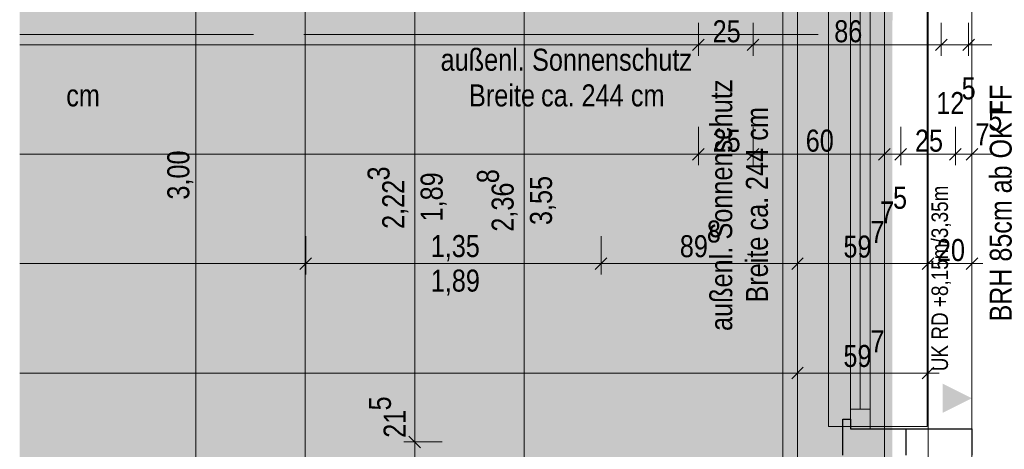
# Model space of a CAD drawing. Extents: x -620 to 300, y 62 to 1107.
# Tile 61 of 109: x -539 to -449, y 546 to 585. Entities that reach past the tile are written whole.
import ezdxf
from ezdxf.lldxf.tags import DXFTag

# ---------------------------------------------------------------- set-up
doc = ezdxf.new("R2010")
doc.units = 0
doc.layers.get('0').update_dxf_attribs({"lineweight": 35})
for name, color, linetype, lineweight, true_color in [('00_Beschriftung UZ', 3, 'Continuous', 13, 0x00ff00), ('30 -33 Aussenwände- 7 Fassade_ Elemente', 7, 'Continuous', 9, 0x00aacc), ('30 -35 Decken- 1 Konstruktion-Träger- Stahlbeton', 7, 'grob-A06G9G5Q8I', 13, 0x33aa00), ('60- 61 allgemeine Ausstattung- 1 Möbel', 7, 'Continuous', 9, 0x00cccc), ('70 -72 Beschriftung- 1 Beschriftung allgemein', 7, 'Continuous', 9, 0xff6633), ('70 -76 Bemaßung- 2 Allgemein', 9, 'Continuous', 5, 0x808080), ('iwb_Layout BA_Markierung', 7, 'Continuous', 9, 0xbadcdc), ('iwb_Schraffur_ Verglasung', 5, 'Continuous', 13, 0x0000ff)]:
    doc.layers.add(name, color=color, linetype=linetype, lineweight=lineweight, true_color=true_color)
doc.layers.add('70 -71 Achsen- 1 Gebäudeachsen', color=7, linetype='STRICHPUNKT2-A06G9G5P8I', lineweight=18)
doc.styles.get("Standard").update_dxf_attribs({"font": 'ARIALN.TTF'})
tags = doc.linetypes.add('grob-A06G9G5Q8I', pattern=[14, 3, -8, 3]).pattern_tags.tags
tags[8:9] = [DXFTag(74, 4), DXFTag(75, 0), DXFTag(340, '0'), DXFTag(46, 0.0), DXFTag(50, 0.0), DXFTag(44, 0.0), DXFTag(45, 0.0)]
tags[6:7] = [DXFTag(74, 4), DXFTag(75, 0), DXFTag(340, '0'), DXFTag(46, 0.0), DXFTag(50, 0.0), DXFTag(44, 0.0), DXFTag(45, 0.0)]
tags[4:5] = [DXFTag(74, 4), DXFTag(75, 0), DXFTag(340, '0'), DXFTag(46, 0.0), DXFTag(50, 0.0), DXFTag(44, 0.0), DXFTag(45, 0.0)]
tags = doc.linetypes.add('STRICHPUNKT2-A06G9G5P8I', pattern=[12.7, 6.35, -3.175, 0, -3.175]).pattern_tags.tags
tags[10:11] = [DXFTag(74, 4), DXFTag(75, 0), DXFTag(340, '0'), DXFTag(46, 0.0), DXFTag(50, 0.0), DXFTag(44, 0.0), DXFTag(45, 0.0)]
tags[8:9] = [DXFTag(74, 4), DXFTag(75, 0), DXFTag(340, '0'), DXFTag(46, 0.0), DXFTag(50, 0.0), DXFTag(44, 0.0), DXFTag(45, 0.0)]
tags[6:7] = [DXFTag(74, 4), DXFTag(75, 0), DXFTag(340, '0'), DXFTag(46, 0.0), DXFTag(50, 0.0), DXFTag(44, 0.0), DXFTag(45, 0.0)]
tags[4:5] = [DXFTag(74, 4), DXFTag(75, 0), DXFTag(340, '0'), DXFTag(46, 0.0), DXFTag(50, 0.0), DXFTag(44, 0.0), DXFTag(45, 0.0)]

# ---------------------------------------------------------------- blocks, each defined once
blk = doc.blocks.new('Polygon-A06G9G5H8I')
at = {"color": 0, "linetype": 'ByBlock', "lineweight": -2, "ltscale": 0.13}
blk.add_solid([(-458.82, 78.086), (-538.531, 77.874), (-458.653, 1075.291), (-538.531, 1075.291)], dxfattribs=at)
blk = doc.blocks.new('Referenz-A06G9G5R8I')
at = {"layer": '00_Beschriftung UZ', "color": 0, "linetype": 'Continuous', "lineweight": 0, "ltscale": 0.13}
blk.add_solid([(-454.149, 549.297), (-451.478, 550.629), (-454.147, 551.968)], dxfattribs=at)
at = {"layer": '30 -33 Aussenwände- 7 Fassade_ Elemente', "color": 0, "linetype": 'Continuous', "ltscale": 0.13}
for p, q in [((-467.418, 599.531), (-467.418, 542.331)), ((-451.478, 545.431), (-451.478, 596.431)), ((-462.578, 594.031), (-462.578, 547.831)), ((-460.778, 547.831), (-460.778, 594.031)), ((-462.578, 547.831), (-460.778, 547.831))]:
    blk.add_line(p, q, dxfattribs=at)
at = {"layer": '30 -33 Aussenwände- 7 Fassade_ Elemente', "color": 0}
for p, q in [((-464.578, 548.031), (-464.578, 593.831)), ((-455.578, 548.031), (-455.578, 593.831)), ((-462.578, 549.631), (-462.578, 592.231)), ((-461.678, 592.231), (-461.678, 549.631)), ((-460.778, 592.231), (-460.778, 549.631)), ((-460.778, 549.631), (-462.578, 549.631)), ((-462.578, 548.031), (-462.578, 549.631)), ((-460.778, 549.631), (-460.778, 548.031)), ((-462.578, 548.031), (-464.578, 548.031)), ((-460.778, 548.031), (-462.578, 548.031)), ((-460.778, 548.031), (-455.578, 548.031))]:
    blk.add_line(p, q, dxfattribs=at)
at = {"layer": '30 -33 Aussenwände- 7 Fassade_ Elemente', "color": 0, "linetype": 'Continuous', "lineweight": 18, "ltscale": 0.18}
for p, q in [((-461.678, 592.231), (-461.678, 549.631)), ((-462.578, 547.831), (-462.578, 549.631)), ((-462.578, 549.631), (-460.778, 549.631)), ((-460.778, 549.631), (-460.778, 547.831)), ((-460.778, 547.831), (-462.578, 547.831))]:
    blk.add_line(p, q, dxfattribs=at)
at = {"layer": '30 -33 Aussenwände- 7 Fassade_ Elemente', "color": 0, "linetype": 'Continuous', "lineweight": -2, "ltscale": 0.25}
for p, q in [((-463.278, 548.731), (-462.578, 548.731)), ((-463.278, 545.431), (-463.278, 548.731)), ((-462.578, 548.731), (-462.578, 547.831)), ((-462.578, 547.831), (-457.478, 547.831)), ((-457.478, 545.431), (-457.478, 547.831)), ((-457.478, 547.831), (-451.478, 547.831)), ((-451.478, 547.831), (-451.478, 545.431))]:
    blk.add_line(p, q, dxfattribs=at)
at = {"layer": '30 -35 Decken- 1 Konstruktion-Träger- Stahlbeton', "color": 0}
for p, q in [((-459.478, 214.931), (-459.478, 596.931)), ((-459.478, 596.931), (-459.478, 439.931)), ((-451.478, 214.931), (-451.478, 596.931)), ((-451.478, 596.931), (-451.478, 439.931))]:
    blk.add_line(p, q, dxfattribs=at)
at = {"layer": '60- 61 allgemeine Ausstattung- 1 Möbel', "color": 0, "linetype": 'Continuous', "ltscale": 0.13}
blk.add_line((-451.478, 431.931), (-451.478, 604.931), dxfattribs=at)
at = {"layer": '70 -71 Achsen- 1 Gebäudeachsen', "color": 0, "linetype": 'STRICHPUNKT2-A06G9G5P8I', "ltscale": 0.18}
blk.add_line((-455.478, 1075.871), (-455.478, 76.431), dxfattribs=at)
at = {"layer": '70 -72 Beschriftung- 1 Beschriftung allgemein', "color": 0, "linetype": 'Continuous', "ltscale": 0.13}
for p, q in [((-468.758, 592.094), (-468.758, 545.094)), ((-538.531, 583.881), (-517.158, 583.881)), ((-512.539, 583.881), (-465.539, 583.881))]:
    blk.add_line(p, q, dxfattribs=at)
at = {"layer": '70 -76 Bemaßung- 2 Allgemein', "color": 0, "linetype": 'Continuous', "ltscale": 0.13}
for p, q in [((-522.418, 541.992), (-522.418, 599.871)), ((-492.418, 545.992), (-492.418, 591.231)), ((-502.418, 547.692), (-502.418, 590.031)), ((-512.418, 448.931), (-512.418, 587.931)), ((-476.478, 584.931), (-476.478, 581.931)), ((-476.478, 584.931), (-476.478, 581.931)), ((-471.478, 584.931), (-471.478, 581.931)), ((-471.478, 584.931), (-471.478, 581.931)), ((-454.278, 584.931), (-454.278, 581.931)), ((-454.278, 584.931), (-454.278, 581.931)), ((-451.778, 584.931), (-451.778, 581.931)), ((-475.948, 583.462), (-477.009, 582.401)), ((-477.009, 582.401), (-475.948, 583.462)), ((-470.948, 583.462), (-472.009, 582.401)), ((-472.009, 582.401), (-470.948, 583.462)), ((-453.748, 583.462), (-454.809, 582.401)), ((-453.748, 583.462), (-454.809, 582.401)), ((-452.309, 582.401), (-451.248, 583.462)), ((-477.539, 582.931), (-538.531, 582.931)), ((-475.978, 582.931), (-477.539, 582.931)), ((-476.978, 582.931), (-475.418, 582.931)), ((-472.539, 582.931), (-475.418, 582.931)), ((-470.978, 582.931), (-472.539, 582.931)), ((-471.978, 582.931), (-470.418, 582.931)), ((-455.339, 582.931), (-470.418, 582.931)), ((-455.339, 582.931), (-456.399, 582.931)), ((-453.778, 582.931), (-455.339, 582.931)), ((-453.778, 582.931), (-455.339, 582.931)), ((-451.778, 582.931), (-454.278, 582.931)), ((-452.278, 582.931), (-450.718, 582.931)), ((-450.718, 582.931), (-449.657, 582.931)), ((-476.478, 575.431), (-476.478, 571.931)), ((-476.478, 575.431), (-476.478, 571.931)), ((-471.478, 575.431), (-471.478, 571.931)), ((-471.478, 575.431), (-471.478, 571.931)), ((-459.478, 575.431), (-459.478, 571.931)), ((-459.478, 575.431), (-459.478, 571.931)), ((-457.978, 575.431), (-457.978, 571.931)), ((-457.978, 575.431), (-457.978, 571.931)), ((-452.978, 575.431), (-452.978, 571.931)), ((-452.978, 575.431), (-452.978, 571.931)), ((-451.478, 575.431), (-451.478, 571.931)), ((-477.539, 572.931), (-538.531, 572.931)), ((-475.478, 572.931), (-477.539, 572.931)), ((-477.478, 572.931), (-475.418, 572.931)), ((-472.539, 572.931), (-475.418, 572.931)), ((-470.478, 572.931), (-472.539, 572.931)), ((-472.478, 572.931), (-470.418, 572.931)), ((-460.539, 572.931), (-470.418, 572.931)), ((-460.539, 572.931), (-461.599, 572.931)), ((-458.478, 572.931), (-460.539, 572.931)), ((-458.478, 572.931), (-460.539, 572.931)), ((-457.978, 572.931), (-459.478, 572.931)), ((-458.978, 572.931), (-456.918, 572.931)), ((-458.978, 572.931), (-456.918, 572.931)), ((-454.039, 572.931), (-456.918, 572.931)), ((-456.918, 572.931), (-455.857, 572.931)), ((-454.039, 572.931), (-455.099, 572.931)), ((-451.978, 572.931), (-454.039, 572.931)), ((-451.978, 572.931), (-454.039, 572.931)), ((-451.478, 572.931), (-452.978, 572.931)), ((-452.478, 572.931), (-450.418, 572.931)), ((-450.418, 572.931), (-449.357, 572.931)), ((-512.378, 565.431), (-512.378, 561.931)), ((-512.378, 565.431), (-512.378, 561.931)), ((-485.378, 565.431), (-485.378, 561.931)), ((-485.378, 565.431), (-485.378, 561.931)), ((-467.418, 565.431), (-467.418, 561.931)), ((-467.418, 565.431), (-467.418, 561.931)), ((-455.478, 565.431), (-455.478, 561.931)), ((-455.478, 565.431), (-455.478, 561.931)), ((-513.439, 562.931), (-538.531, 562.931)), ((-511.378, 562.931), (-513.439, 562.931)), ((-513.378, 562.931), (-511.318, 562.931)), ((-486.439, 562.931), (-511.318, 562.931)), ((-484.378, 562.931), (-486.439, 562.931)), ((-486.378, 562.931), (-484.318, 562.931)), ((-468.479, 562.931), (-484.318, 562.931)), ((-466.418, 562.931), (-468.479, 562.931)), ((-468.418, 562.931), (-466.358, 562.931)), ((-456.539, 562.931), (-466.358, 562.931)), ((-454.478, 562.931), (-456.539, 562.931)), ((-456.478, 562.931), (-454.418, 562.931)), ((-452.539, 562.931), (-454.418, 562.931)), ((-450.478, 562.931), (-452.539, 562.931)), ((-451.478, 562.487), (-451.478, 561.931)), ((-467.418, 555.431), (-467.418, 551.931)), ((-467.418, 555.431), (-467.418, 551.931)), ((-455.478, 555.431), (-455.478, 551.931)), ((-468.479, 552.931), (-538.531, 552.931)), ((-466.418, 552.931), (-468.479, 552.931)), ((-468.418, 552.931), (-466.358, 552.931)), ((-456.539, 552.931), (-466.358, 552.931)), ((-454.478, 552.931), (-456.539, 552.931)), ((-502.418, 547.692), (-502.418, 548.752)), ((-502.418, 545.631), (-502.418, 547.692)), ((-502.418, 545.631), (-502.418, 547.692)), ((-499.918, 546.631), (-503.418, 546.631)), ((-499.918, 546.631), (-503.418, 546.631)), ((-502.418, 542.331), (-502.418, 546.631)), ((-492.418, 543.931), (-492.418, 545.992))]:
    blk.add_line(p, q, dxfattribs=at)
at = {"layer": '70 -76 Bemaßung- 2 Allgemein', "color": 0, "linetype": 'Continuous', "lineweight": 20, "ltscale": 0.2}
for p, q in [((-475.948, 573.462), (-477.009, 572.401)), ((-477.009, 572.401), (-475.948, 573.462)), ((-470.948, 573.462), (-472.009, 572.401)), ((-472.009, 572.401), (-470.948, 573.462)), ((-458.948, 573.462), (-460.009, 572.401)), ((-458.948, 573.462), (-460.009, 572.401)), ((-458.509, 572.401), (-457.448, 573.462)), ((-458.509, 572.401), (-457.448, 573.462)), ((-452.448, 573.462), (-453.509, 572.401)), ((-452.448, 573.462), (-453.509, 572.401)), ((-452.009, 572.401), (-450.948, 573.462)), ((-512.909, 562.401), (-511.848, 563.462)), ((-511.848, 563.462), (-512.909, 562.401)), ((-484.848, 563.462), (-485.909, 562.401)), ((-485.909, 562.401), (-484.848, 563.462)), ((-466.888, 563.462), (-467.949, 562.401)), ((-467.949, 562.401), (-466.888, 563.462)), ((-454.948, 563.462), (-456.009, 562.401)), ((-456.009, 562.401), (-454.948, 563.462)), ((-450.948, 563.462), (-452.009, 562.401)), ((-466.888, 553.462), (-467.949, 552.401)), ((-467.949, 552.401), (-466.888, 553.462)), ((-454.948, 553.462), (-456.009, 552.401)), ((-501.888, 546.101), (-502.949, 547.162)), ((-501.888, 546.101), (-502.949, 547.162))]:
    blk.add_line(p, q, dxfattribs=at)
at = {"layer": '00_Beschriftung UZ', "color": 0, "linetype": 'Continuous', "lineweight": 5, "ltscale": 0.13, "insert": (-455.173, 553.096), "char_height": 1.51033, "attachment_point": 1, "rotation": 90}
blk.add_mtext('{\\fArial Narrow;UK RD +8,15m/3,35m}', dxfattribs=at)
at = {"layer": '30 -33 Aussenwände- 7 Fassade_ Elemente', "color": 0, "linetype": 'ByBlock', "ltscale": 0.13, "insert": (-449.842, 557.65), "char_height": 2, "attachment_point": 1, "rotation": 90}
blk.add_mtext('{\\fArial Narrow;BRH 85cm ab OK FF}', dxfattribs=at)
at = {"layer": '70 -72 Beschriftung- 1 Beschriftung allgemein', "color": 0, "linetype": 'Continuous', "ltscale": 0.13, "char_height": 2.01377, "attachment_point": 1}
for s, insert in [('{\\fArial Narrow;außenl.}', (-500.047, 582.581)), ('{\\fArial Narrow;Sonnenschutz}', (-491.687, 582.581)), ('{\\fArial Narrow;cm}', (-534.274, 579.319)), ('{\\fArial Narrow;Breite}', (-497.45, 579.319)), ('{\\fArial Narrow;ca.}', (-490.864, 579.319)), ('{\\fArial Narrow;244}', (-487.169, 579.319)), ('{\\fArial Narrow;cm}', (-482.654, 579.319))]:
    blk.add_mtext(s, dxfattribs=dict(at, insert=insert))
at = {"layer": '70 -72 Beschriftung- 1 Beschriftung allgemein', "color": 0, "linetype": 'Continuous', "ltscale": 0.13, "char_height": 2.01377, "attachment_point": 1, "rotation": 90}
for s, insert in [('{\\fArial Narrow;Sonnenschutz}', (-475.404, 565.14)), ('{\\fArial Narrow;cm}', (-472.141, 574.172)), ('{\\fArial Narrow;244}', (-472.141, 569.658)), ('{\\fArial Narrow;ca.}', (-472.141, 565.963)), ('{\\fArial Narrow;außenl.}', (-475.404, 556.78)), ('{\\fArial Narrow;Breite}', (-472.141, 559.377))]:
    blk.add_mtext(s, dxfattribs=dict(at, insert=insert))
at = {"layer": '70 -76 Bemaßung- 2 Allgemein', "color": 0, "linetype": 'Continuous', "ltscale": 0.13, "char_height": 2.01377, "attachment_point": 1}
for s, insert in [('{\\fArial Narrow;25}', (-475.181, 585.182)), ('{\\fArial Narrow;86}', (-464.061, 585.182)), ('{\\fArial Narrow;5}', (-452.415, 579.96)), ('{\\fArial Narrow;12}', (-454.735, 578.618)), ('{\\fArial Narrow;5}', (-449.976, 577.116)), ('{\\fArial Narrow;25}', (-475.181, 575.182)), ('{\\fArial Narrow;60}', (-466.667, 575.182)), ('{\\fArial Narrow;25}', (-456.681, 575.182)), ('{\\fArial Narrow;7}', (-451.154, 575.773)), ('{\\fArial Narrow;5}', (-458.686, 569.96)), ('{\\fArial Narrow;7}', (-459.864, 568.618)), ('{\\fArial Narrow;8}', (-475.704, 566.877)), ('{\\fArial Narrow;7}', (-460.746, 566.843)), ('{\\fArial Narrow;1,35}', (-500.952, 565.547)), ('{\\fArial Narrow;89}', (-478.178, 565.535)), ('{\\fArial Narrow;59}', (-463.22, 565.501)), ('{\\fArial Narrow;20}', (-454.675, 565.182)), ('{\\fArial Narrow;1,89}', (-500.948, 562.39)), ('{\\fArial Narrow;7}', (-460.746, 556.843)), ('{\\fArial Narrow;59}', (-463.22, 555.501))]:
    blk.add_mtext(s, dxfattribs=dict(at, insert=insert))
at = {"layer": '70 -76 Bemaßung- 2 Allgemein', "color": 0, "linetype": 'Continuous', "ltscale": 0.13, "char_height": 2.01377, "attachment_point": 1, "rotation": 90}
for s, insert in [('{\\fArial Narrow;3,00}', (-525.034, 568.787)), ('{\\fArial Narrow;3}', (-506.729, 570.533)), ('{\\fArial Narrow;1,89}', (-501.877, 566.791)), ('{\\fArial Narrow;8}', (-496.729, 570.281)), ('{\\fArial Narrow;3,55}', (-491.881, 566.461)), ('{\\fArial Narrow;2,22}', (-505.387, 566.107)), ('{\\fArial Narrow;2,36}', (-495.387, 565.855)), ('{\\fArial Narrow;5}', (-506.603, 549.514)), ('{\\fArial Narrow;21}', (-505.261, 547.013))]:
    blk.add_mtext(s, dxfattribs=dict(at, insert=insert))
blk = doc.blocks.new('Referenz-A06G9G5T8I')
at = {"layer": 'iwb_Schraffur_ Verglasung', "linetype": 'Continuous', "ltscale": 0.13}
blk.add_solid([(-462.578, 545.431), (-462.578, 592.291), (-460.778, 545.431), (-460.778, 592.291)], dxfattribs=at)

msp = doc.modelspace()

# ---------------------------------------------------------------- block references
at = {"color": 8, "lineweight": 25, "ltscale": 0.25, "true_color": 0x808080}
for name in ['Referenz-A06G9G5R8I', 'Referenz-A06G9G5T8I']:
    msp.add_blockref(name, (0, 0), dxfattribs=at)
at = {"layer": 'iwb_Layout BA_Markierung', "ltscale": 0.13}
msp.add_blockref('Polygon-A06G9G5H8I', (0, 0), dxfattribs=at)

doc.saveas('drawing.dxf')
